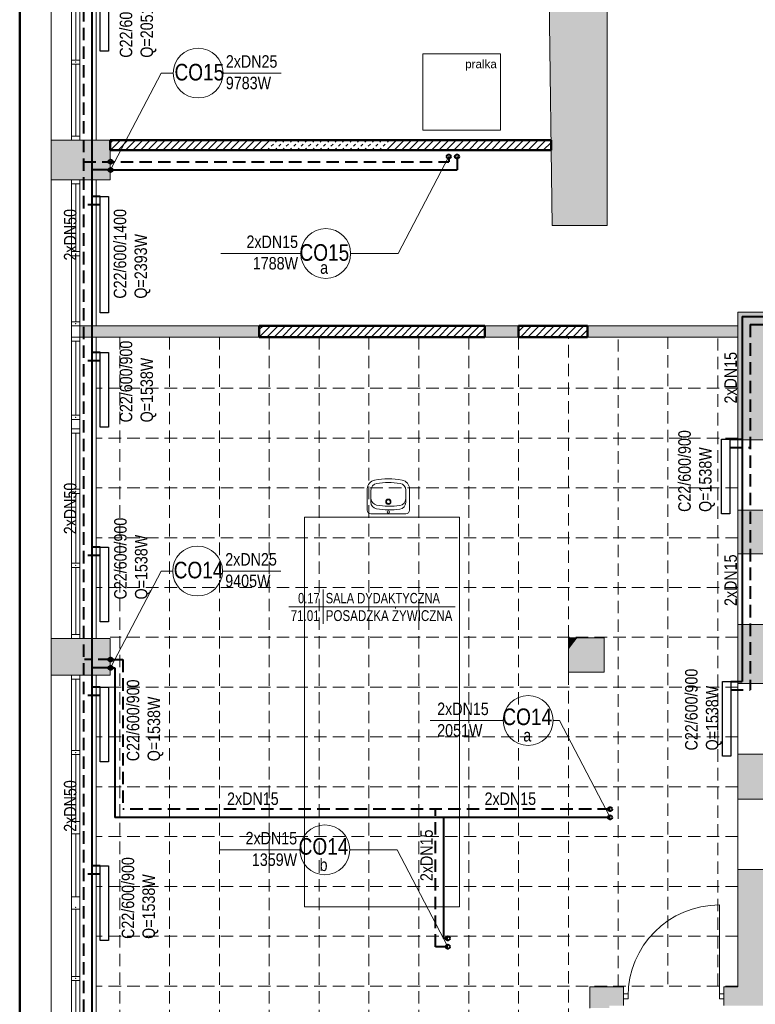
# Model space of a CAD drawing. Header units: millimetres. Extents: x -23540 to 53212, y -37964 to 41185.
# Tile 10 of 203: x -17383 to -16497, y -31220 to -30035. Entities that reach past the tile are written whole.
import ezdxf
from ezdxf.enums import TextEntityAlignment as Align

# ---------------------------------------------------------------- set-up
doc = ezdxf.new("R2010")
doc.units = ezdxf.units.MM
for name, pattern in [('0.5_0.5', [1, 0.5, -0.5]), ('DASHED', [0.75, 0.5, -0.25]), ('DASHEDX2', [1.5, 1, -0.5])]:
    doc.linetypes.add(name, pattern=pattern)
doc.layers.get('0').update_dxf_attribs({"lineweight": 18})
for name, color, linetype, lineweight in [('BA_met', 7, 'Continuous', 18), ('M_Ramki rysunków', 2, 'Continuous', 18), ('mm_CO_opisy', 5, 'Continuous', 9), ('mm_CO_rury', 84, 'Continuous', 40), ('mm_grzejniki', 30, 'Continuous', 30), ('PG_PRZERYWANE_ŚREDNIE', 1, 'DASHEDX2', 18), ('PG_WIDOKOWE_CIENKIE', 1, 'Continuous', 18), ('PG_ŚCIANY_DZIAŁOWE', 3, 'Continuous', 18)]:
    doc.layers.add(name, color=color, linetype=linetype, lineweight=lineweight)
doc.styles.add('ROMANS', font='bikromsw.shx', dxfattribs={"width": 0.8})
doc.styles.get("Standard").update_dxf_attribs({"font": 'arial.ttf'})

# ---------------------------------------------------------------- blocks, each defined once
blk = doc.blocks.new('bikmet')
blk.add_line((0, 1.65), (0, -1.65))
at = {"style": 'ROMANS', "width": 0.8}
blk.add_attdef('NRPOM', text='', height=1, dxfattribs=at).set_placement((-0.333, 0.333), align=Align.RIGHT)
blk.add_attdef('NWAPOM', (0.25, 0.333), '', height=1, dxfattribs=at)
blk.add_attdef('RAREA', text='', height=1.042, dxfattribs=at).set_placement((-0.333, -0.333), align=Align.TOP_RIGHT)
blk.add_attdef('PODLOGA', text='', height=1.042, dxfattribs=at).set_placement((0.25, -0.333), align=Align.TOP_LEFT)

msp = doc.modelspace()

# ---------------------------------------------------------------- hatches: boundary and pattern name
at = {"layer": 'PG_ŚCIANY_DZIAŁOWE', "true_color": 0x636466, "transparency": 33554610}
h = msp.add_hatch(color=251, dxfattribs=at)
h.dxf.hatch_style = 1
h.paths.add_polyline_path([(-16675.8, -29772.2), (-15832.8, -29772.2), (-15832.8, -29870.7), (-15816.3, -29870.7), (-15816.3, -29754.7), (-16779.3, -29754.7), (-16779.3, -29772.2), (-16748.8, -29772.2), (-16741.8, -30282.2), (-16675.8, -30282.2)])
h = msp.add_hatch(color=251, dxfattribs=at)
h.dxf.hatch_style = 1
h.paths.add_polyline_path([(-17273.8, -30179.7), (-17344.8, -30179.7), (-17344.8, -30227.2), (-17290.8, -30227.2), (-17273.8, -30227.2)])
h = msp.add_hatch(color=251, dxfattribs=at)
h.dxf.hatch_style = 1
h.paths.add_polyline_path([(-16518.3, -30386.7), (-16518.3, -30540.2), (-16471.3, -30540.2), (-16471.3, -30475.2), (-16471.3, -30433.7), (-16358.8, -30433.7), (-16358.8, -30386.7)])
h = msp.add_hatch(color=251, dxfattribs=at)
h.dxf.hatch_style = 1
h.paths.add_polyline_path([(-17094.3, -30403.2), (-17310.3, -30403.2), (-17310.3, -30416.7), (-17094.3, -30416.7)])
h = msp.add_hatch(color=251, dxfattribs=at)
h.dxf.hatch_style = 1
h.paths.add_polyline_path([(-16782.3, -30403.2), (-16822.8, -30403.2), (-16822.8, -30416.7), (-16782.3, -30416.7)])
h = msp.add_hatch(color=251, dxfattribs=at)
h.dxf.hatch_style = 1
h.paths.add_polyline_path([(-16518.3, -30403.2), (-16699.3, -30403.2), (-16699.3, -30416.7), (-16518.3, -30416.7)])
h = msp.add_hatch(color=251, dxfattribs=at)
h.dxf.hatch_style = 1
h.paths.add_polyline_path([(-16471.3, -30625.2), (-16518.3, -30625.2), (-16518.3, -30677.7), (-16471.3, -30677.7)])
h = msp.add_hatch(color=251, dxfattribs=at)
h.dxf.hatch_style = 1
h.paths.add_polyline_path([(-16471.3, -30762.7), (-16518.3, -30762.7), (-16518.3, -30833.7), (-16471.3, -30833.7)])
h = msp.add_hatch(color=251, dxfattribs=at)
h.dxf.hatch_style = 1
h.paths.add_polyline_path([(-17273.8, -30779.7), (-17344.8, -30779.7), (-17344.8, -30823.7), (-17273.8, -30823.7)])
h = msp.add_hatch(color=251, dxfattribs=at)
h.dxf.hatch_style = 1
h.paths.add_polyline_path([(-16679.3, -30820.2), (-16679.3, -30778.7), (-16711.4, -30778.7), (-16722.3, -30793.1), (-16722.3, -30820.2)])
h = msp.add_hatch(color=251, dxfattribs=at)
h.dxf.hatch_style = 1
h.paths.add_polyline_path([(-16711.4, -30778.7), (-16722.3, -30778.7), (-16722.3, -30793.1)])
h = msp.add_hatch(color=251, dxfattribs=at)
h.dxf.hatch_style = 1
h.paths.add_polyline_path([(-16518.3, -30972.9), (-16471.3, -30972.9), (-16471.3, -30918.7), (-16518.3, -30918.7)])
h = msp.add_hatch(color=251, dxfattribs=at)
h.dxf.hatch_style = 1
h.paths.add_polyline_path([(-16656, -31221.7), (-16656, -31199.2), (-16696.3, -31199.2), (-16696.3, -31224.7), (-16672.8, -31224.7), (-16672.8, -31221.7)])
h.paths.add_polyline_path([(-16535, -31199.2), (-16535, -31221.7), (-16430.3, -31221.7), (-16428.3, -31221.7), (-16428.3, -31174.7), (-16471.3, -31174.7), (-16471.3, -31057.9), (-16518.3, -31057.9), (-16518.3, -31199.2)])

# ---------------------------------------------------------------- linework, layer by layer
at = {"color": 251, "true_color": 0x636466}
for p, q in [((-17344.8, -31740.2), (-17344.8, -29577.7)), ((-16741.8, -30282.2), (-16748.8, -29772.2)), ((-16675.8, -30282.2), (-16675.8, -29772.2)), ((-17320.3, -30179.7), (-17320.3, -29923.7)), ((-17310.3, -30179.7), (-17310.3, -29923.7)), ((-17315.3, -30083.1), (-17315.3, -29998.6)), ((-17310.3, -30083.1), (-17320.3, -30083.1)), ((-17310.3, -30088.1), (-17320.3, -30088.1)), ((-17315.3, -30174.7), (-17315.3, -30088.1)), ((-17273.8, -30179.7), (-17344.8, -30179.7)), ((-17310.3, -30174.7), (-17320.3, -30174.7)), ((-17310.3, -30179.7), (-17320.3, -30179.7)), ((-17290.8, -30227.2), (-17344.8, -30227.2)), ((-17310.3, -30227.2), (-17320.3, -30227.2)), ((-17320.3, -30403.2), (-17320.3, -30227.2)), ((-17310.3, -30227.2), (-17310.3, -30403.2)), ((-17290.8, -30403.2), (-17290.8, -30227.2)), ((-17310.3, -30232.2), (-17320.3, -30232.2)), ((-17315.3, -30313.6), (-17315.3, -30232.2)), ((-16675.8, -30282.2), (-16741.8, -30282.2)), ((-17310.3, -30313.6), (-17320.3, -30313.6)), ((-17310.3, -30318.8), (-17320.3, -30318.8)), ((-17315.3, -30398.2), (-17315.3, -30318.8)), ((-16518.3, -31199.2), (-16518.3, -30386.7)), ((-15684.3, -30386.7), (-16518.3, -30386.7)), ((-17310.3, -30398.2), (-17320.3, -30398.2)), ((-17320.3, -30779.7), (-17320.3, -30403.2)), ((-17310.3, -30403.2), (-17320.3, -30403.2)), ((-17310.3, -30403.2), (-17320.3, -30403.2)), ((-17310.3, -30779.7), (-17310.3, -30403.2)), ((-16782.3, -30403.2), (-17310.3, -30403.2)), ((-16782.3, -30416.7), (-16782.3, -30403.2)), ((-16699.3, -30416.7), (-16699.3, -30403.2)), ((-16518.3, -30403.2), (-16699.3, -30403.2)), ((-16518.3, -30403.2), (-16675.8, -30403.2)), ((-17310.3, -30416.7), (-17320.3, -30416.7)), ((-16782.3, -30416.7), (-17310.3, -30416.7)), ((-17290.8, -30779.7), (-17290.8, -30416.7)), ((-16518.3, -30416.7), (-16699.3, -30416.7)), ((-17310.3, -30421.7), (-17320.3, -30421.7)), ((-17315.3, -30510.8), (-17315.3, -30421.7)), ((-17310.3, -30510.8), (-17320.3, -30510.8)), ((-17310.3, -30510.8), (-17320.3, -30510.8)), ((-17310.3, -30515.8), (-17320.3, -30515.8)), ((-17310.3, -30515.8), (-17320.3, -30515.8)), ((-17310.3, -30515.8), (-17320.3, -30515.8)), ((-17320.3, -30527.3), (-17310.3, -30527.3)), ((-17310.3, -30527.3), (-17320.3, -30527.3)), ((-17310.3, -30532.3), (-17320.3, -30532.3)), ((-17315.3, -30599.9), (-17315.3, -30532.3)), ((-16471.3, -30540.2), (-16518.3, -30540.2)), ((-17310.3, -30599.9), (-17320.3, -30599.9)), ((-17310.3, -30604.9), (-17320.3, -30604.9)), ((-17315.3, -30689.1), (-17315.3, -30604.9)), ((-16471.3, -30625.2), (-16518.3, -30625.2)), ((-16471.3, -30677.7), (-16518.3, -30677.7)), ((-17310.3, -30689.1), (-17320.3, -30689.1)), ((-17310.3, -30694.1), (-17320.3, -30694.1)), ((-17315.3, -30774.7), (-17315.3, -30694.1)), ((-16471.3, -30762.7), (-16518.3, -30762.7)), ((-17310.3, -30774.7), (-17320.3, -30774.7)), ((-17273.8, -30779.7), (-17344.8, -30779.7)), ((-17310.3, -30779.7), (-17320.3, -30779.7)), ((-17273.8, -30823.7), (-17273.8, -30779.7)), ((-16722.3, -30820.2), (-16722.3, -30778.7)), ((-16679.3, -30778.7), (-16722.3, -30778.7)), ((-16679.3, -30820.2), (-16679.3, -30778.7)), ((-17273.8, -30823.7), (-17344.8, -30823.7)), ((-17320.3, -31377.7), (-17320.3, -30823.7)), ((-17310.3, -30823.7), (-17320.3, -30823.7)), ((-17310.3, -31377.7), (-17310.3, -30823.7)), ((-17290.8, -30823.7), (-17290.8, -31377.7)), ((-16679.3, -30820.2), (-16722.3, -30820.2)), ((-17310.3, -30828.7), (-17320.3, -30828.7)), ((-17315.3, -30914.4), (-17315.3, -30828.7)), ((-16471.3, -30833.7), (-16518.3, -30833.7)), ((-17310.3, -30914.4), (-17320.3, -30914.4)), ((-16471.3, -30918.7), (-16518.3, -30918.7)), ((-17310.3, -30919.4), (-17320.3, -30919.4)), ((-17315.3, -31000), (-17315.3, -30919.4)), ((-16471.3, -30972.9), (-16518.3, -30972.9)), ((-17310.3, -31000), (-17320.3, -31000)), ((-17310.3, -31015), (-17320.3, -31015)), ((-17315.3, -31090.7), (-17315.3, -31015)), ((-16471.3, -31057.9), (-16518.3, -31057.9)), ((-17310.3, -31090.7), (-17320.3, -31090.7)), ((-17310.3, -31105.7), (-17320.3, -31105.7)), ((-17315.3, -31186.4), (-17315.3, -31105.7)), ((-17310.3, -31186.4), (-17320.3, -31186.4)), ((-17310.3, -31191.4), (-17320.3, -31191.4)), ((-17315.3, -31277), (-17315.3, -31191.4)), ((-16656, -31199.2), (-16696.3, -31199.2)), ((-16696.3, -31199.2), (-16696.3, -31224.7)), ((-16656, -31221.7), (-16656, -31199.2)), ((-16656, -31218.4), (-16656, -31202.4)), ((-16518.3, -31199.2), (-16535, -31199.2)), ((-16535, -31221.7), (-16535, -31199.2)), ((-16535, -31218.4), (-16535, -31202.4)), ((-16650.5, -31207.4), (-16656, -31207.4)), ((-16656, -31207.4), (-16656, -31213.4)), ((-16656, -31213.4), (-16650.5, -31213.4)), ((-16650.5, -31213.4), (-16650.5, -31207.4)), ((-16535, -31207.4), (-16540.5, -31207.4)), ((-16540.5, -31207.4), (-16540.5, -31213.4)), ((-16540.5, -31213.4), (-16535, -31213.4)), ((-16535, -31213.4), (-16535, -31207.4))]:
    msp.add_line(p, q, dxfattribs=at)
at = {"color": 251, "lineweight": 20, "true_color": 0x636466}
for p, q in [((-17290.8, -29612.2), (-17290.8, -30179.7)), ((-17273.8, -30227.2), (-17273.8, -30179.7)), ((-17273.8, -30179.7), (-16743.2, -30179.7)), ((-17273.8, -30191.7), (-17273.8, -30179.7)), ((-16743.2, -30179.7), (-16743, -30191.7)), ((-16743, -30191.7), (-17273.8, -30191.7)), ((-17273.8, -30227.2), (-17290.8, -30227.2)), ((-17094.3, -30416.7), (-17094.3, -30403.2)), ((-16822.8, -30416.7), (-16822.8, -30403.2)), ((-16822.8, -30403.2), (-16822.8, -30413.2))]:
    msp.add_line(p, q, dxfattribs=at)
at = {"color": 251, "true_color": 0x636466, "extrusion": (0, 0, -1)}
msp.add_line((-16540.5, -31210.4), (-16540.5, -31100.4), dxfattribs=at)
at = {"color": 251, "true_color": 0x636466}
msp.add_arc((-16540.5, -31210.4), 110, 90, 180, dxfattribs=at)
for p in [(-17315.3, -30085.6), (-17315.3, -30085.6), (-17315.3, -30321.3), (-17315.3, -30400.7), (-17315.3, -30513.3), (-17315.3, -30513.3), (-17315.3, -30602.4), (-17315.3, -30602.4), (-17315.3, -30691.6), (-17315.3, -30691.6), (-17315.3, -30916.9), (-17315.3, -30916.9), (-17315.3, -30916.9), (-17315.3, -30916.9), (-17315.3, -31007.5), (-17315.3, -31007.5), (-17315.3, -31007.5), (-17315.3, -31007.5), (-17315.3, -31103.2), (-17315.3, -31103.2), (-17315.3, -31103.2), (-17315.3, -31103.2), (-17315.3, -31188.9), (-17315.3, -31188.9), (-17315.3, -31188.9), (-17315.3, -31188.9)]:
    msp.add_point(p, dxfattribs=at)
at = {"layer": 'BA_met', "color": 251, "true_color": 0x636466}
msp.add_line((-17058.9, -30741.4), (-16858.7, -30741.4), dxfattribs=at)
at = {"layer": 'M_Ramki rysunków', "color": 18, "lineweight": 50, "true_color": 0x000000}
msp.add_line((-17382.7, -32853.2), (-17382.7, -28753.2), dxfattribs=at)
at = {"layer": 'mm_CO_opisy'}
for p, q in [((-17212.4, -30098.8), (-17273.4, -30215.5)), ((-17197.9, -30098.8), (-17212.4, -30098.8)), ((-17137.9, -30098.8), (-17067.9, -30098.8)), ((-16927.3, -30316), (-16866.3, -30199.3)), ((-17044.4, -30316), (-17140.7, -30316)), ((-16984.4, -30316), (-16927.3, -30316)), ((-17212.4, -30698.4), (-17273.4, -30815)), ((-17198.6, -30698.4), (-17212.4, -30698.4)), ((-17138.6, -30698.4), (-17068.6, -30698.4)), ((-16888.5, -30878.4), (-16800.6, -30878.4)), ((-16740.6, -30878.4), (-16733.1, -30878.4)), ((-16733.1, -30878.4), (-16672.1, -30995)), ((-17045.5, -31034.1), (-17141.7, -31034.1)), ((-16985.5, -31034.1), (-16928.4, -31034.1)), ((-16928.4, -31034.1), (-16867.4, -31150.7))]:
    msp.add_line(p, q, dxfattribs=at)
for centre in [(-17167.9, -30098.8), (-17014.4, -30316), (-17168.6, -30698.4), (-16770.6, -30878.4), (-17015.5, -31034.1)]:
    msp.add_circle(centre, 30, dxfattribs=at)
at = {"layer": 'mm_CO_rury', "linetype": 'DASHED', "ltscale": 30}
for p, q in [((-17306.1, -29594.2), (-17306.1, -32010.9)), ((-17306.1, -30205.5), (-16866.3, -30205.5)), ((-16866.3, -30199.3), (-16866.3, -30205.5)), ((-17285.8, -30257.4), (-17306.1, -30257.4)), ((-16503.3, -30401.7), (-15633.3, -30401.7)), ((-16503.3, -30401.7), (-16503.3, -30841.4)), ((-17285.8, -30445.3), (-17306.1, -30445.3)), ((-16528.1, -30549.7), (-16503.3, -30549.7)), ((-17285.8, -30679.7), (-17306.1, -30679.7)), ((-17273.4, -30805), (-17304.8, -30805)), ((-17273.4, -30805), (-17258.4, -30805)), ((-17258.4, -30805), (-17258.4, -30985)), ((-16526.9, -30841.4), (-16503.3, -30841.4)), ((-17285.8, -30848.2), (-17306.1, -30848.2)), ((-16672.1, -30985), (-17258.4, -30985)), ((-16882.4, -31150.7), (-16882.4, -30985)), ((-17285.8, -31063.3), (-17306.1, -31063.3)), ((-16867.4, -31150.7), (-16882.4, -31150.7))]:
    msp.add_line(p, q, dxfattribs=at)
at = {"layer": 'mm_CO_rury'}
for p, q in [((-17296.1, -29604.2), (-17296.1, -32000.9)), ((-16856.3, -30199.3), (-16856.3, -30215.5)), ((-17273.4, -30215.5), (-17296.1, -30215.5)), ((-17273.4, -30215.5), (-16856.3, -30215.5)), ((-17285.8, -30247.4), (-17296.1, -30247.4)), ((-16513.3, -30391.7), (-15623.3, -30391.7)), ((-16513.3, -30391.7), (-16513.3, -30831.4)), ((-17285.8, -30435.3), (-17296.1, -30435.3)), ((-16528.1, -30539.7), (-16513.3, -30539.7)), ((-17285.8, -30669.7), (-17296.1, -30669.7)), ((-17273.4, -30815), (-17296.1, -30815)), ((-17273.4, -30815), (-17268.4, -30815)), ((-17268.4, -30815), (-17268.4, -30995)), ((-16526.9, -30831.4), (-16513.3, -30831.4)), ((-17285.8, -30838.2), (-17296.1, -30838.2)), ((-16672.1, -30995), (-17268.4, -30995)), ((-16872.4, -31140.7), (-16872.4, -30995)), ((-17285.8, -31053.3), (-17296.1, -31053.3)), ((-16867.4, -31140.7), (-16872.4, -31140.7))]:
    msp.add_line(p, q, dxfattribs=at)
at = {"layer": 'mm_CO_rury', "linetype": 'DASHED', "ltscale": 30}
for centre in [(-17273.4, -30205.5), (-16866.3, -30199.3), (-16866.3, -30199.3), (-16856.3, -30199.3), (-16856.3, -30199.3), (-17273.4, -30215.5), (-17273.4, -30805), (-17273.4, -30815), (-16672.1, -30985), (-16672.1, -30995), (-16867.4, -31140.7), (-16867.4, -31150.7)]:
    msp.add_circle(centre, 2.5, dxfattribs=at)
at = {"layer": 'mm_grzejniki', "lineweight": 30}
for points in [[(-17285.8, -30072.4), (-17285.8, -30002.4), (-17275.8, -30002.4), (-17275.8, -30072.4)], [(-17285.8, -30387.4), (-17285.8, -30247.4), (-17275.8, -30247.4), (-17275.8, -30387.4)], [(-17285.8, -30525.3), (-17285.8, -30435.3), (-17275.8, -30435.3), (-17275.8, -30525.3)], [(-16538.1, -30629.7), (-16538.1, -30539.7), (-16528.1, -30539.7), (-16528.1, -30629.7)], [(-17285.8, -30759.7), (-17285.8, -30669.7), (-17275.8, -30669.7), (-17275.8, -30759.7)], [(-16536.9, -30921.4), (-16536.9, -30831.4), (-16526.9, -30831.4), (-16526.9, -30921.4)], [(-17285.8, -30928.2), (-17285.8, -30838.2), (-17275.8, -30838.2), (-17275.8, -30928.2)], [(-17285.8, -31143.3), (-17285.8, -31053.3), (-17275.8, -31053.3), (-17275.8, -31143.3)]]:
    msp.add_lwpolyline(points, close=True, dxfattribs=at)
at = {"layer": 'PG_PRZERYWANE_ŚREDNIE', "color": 251, "lineweight": 15, "ltscale": 15, "true_color": 0x636466}
for p, q in [((-17262.3, -30416.7), (-17262.3, -31378.2)), ((-17202.3, -30416.7), (-17202.3, -31378.2)), ((-17142.3, -30416.7), (-17142.3, -31378.2)), ((-17082.3, -30416.7), (-17082.3, -31378.2)), ((-17022.3, -30416.7), (-17022.3, -31378.2)), ((-16962.3, -30416.7), (-16962.3, -31378.2)), ((-16902.3, -30416.7), (-16902.3, -31378.2)), ((-16842.3, -30416.7), (-16842.3, -31378.2)), ((-16782.3, -30416.7), (-16782.3, -31378.2)), ((-16722.3, -30778.7), (-16722.3, -30416.7)), ((-16662.4, -31199.2), (-16662.4, -30419.5)), ((-16602.5, -31195.8), (-16602.5, -30416.2)), ((-16542.5, -31198), (-16542.5, -30418.3)), ((-16518.3, -30478.2), (-17290.8, -30478.2)), ((-16518.3, -30538.2), (-17290.8, -30538.2)), ((-16518.3, -30598.2), (-17290.8, -30598.2)), ((-16518.3, -30658.2), (-17290.8, -30658.2)), ((-16518.3, -30718.2), (-17290.8, -30718.2)), ((-16518.3, -30778.2), (-17273.8, -30778.2)), ((-16722.3, -30820.2), (-16722.3, -31378.2)), ((-16518.3, -30838.2), (-17290.8, -30838.2)), ((-16518.3, -30898.2), (-17290.8, -30898.2)), ((-16518.3, -30958.2), (-17290.8, -30958.2)), ((-16518.3, -31018.2), (-17290.8, -31018.2)), ((-16518.3, -31078.2), (-17290.8, -31078.2)), ((-16518.3, -31138.2), (-17290.8, -31138.2)), ((-16518.3, -31198.2), (-17290.8, -31198.2))]:
    msp.add_line(p, q, dxfattribs=at)
at = {"layer": 'PG_WIDOKOWE_CIENKIE', "color": 251, "lineweight": 13, "true_color": 0x636466}
for p, q in [((-16897.4, -30167.7), (-16897.4, -30075.8)), ((-16897.4, -30075.8), (-16803.9, -30075.8)), ((-16803.9, -30075.8), (-16803.9, -30167.7)), ((-16803.9, -30167.7), (-16897.4, -30167.7)), ((-17040, -31102.6), (-17040, -30633.4)), ((-17040, -30633.4), (-16853.5, -30633.4)), ((-16853.5, -30633.4), (-16853.5, -31102.6)), ((-16853.5, -31102.6), (-17040, -31102.6))]:
    msp.add_line(p, q, dxfattribs=at)
at = {"layer": 'PG_WIDOKOWE_CIENKIE', "color": 251, "lineweight": 50, "true_color": 0x636466}
for p, q in [((-17273.8, -30179.7), (-16743.2, -30179.7)), ((-17273.8, -30179.7), (-17273.8, -30191.7)), ((-16743.2, -30179.7), (-16743, -30191.7)), ((-17273.8, -30191.7), (-16743, -30191.7)), ((-17094.3, -30403.2), (-16822.8, -30403.2)), ((-17094.3, -30416.7), (-17094.3, -30403.2)), ((-16822.8, -30403.2), (-16822.8, -30416.7)), ((-16782.3, -30403.2), (-16699.3, -30403.2)), ((-16782.3, -30416.7), (-16782.3, -30403.2)), ((-16699.3, -30403.2), (-16699.3, -30416.7)), ((-16822.8, -30416.7), (-17094.3, -30416.7)), ((-16699.3, -30416.7), (-16782.3, -30416.7))]:
    msp.add_line(p, q, dxfattribs=at)
at = {"layer": 'PG_WIDOKOWE_CIENKIE', "color": 251, "linetype": 'Continuous', "lineweight": 18, "true_color": 0x636466}
for p, q in [((-17273.8, -30183.1), (-17270.4, -30179.7)), ((-17273.4, -30191.7), (-17261.4, -30179.7)), ((-17264.4, -30191.7), (-17252.4, -30179.7)), ((-17255.4, -30191.7), (-17243.4, -30179.7)), ((-17246.5, -30191.7), (-17234.5, -30179.7)), ((-17237.5, -30191.7), (-17225.5, -30179.7)), ((-17228.5, -30191.7), (-17216.5, -30179.7)), ((-17219.5, -30191.7), (-17207.5, -30179.7)), ((-17210.5, -30191.7), (-17198.5, -30179.7)), ((-17201.6, -30191.7), (-17189.6, -30179.7)), ((-17192.6, -30191.7), (-17180.6, -30179.7)), ((-17183.6, -30191.7), (-17171.6, -30179.7)), ((-17174.6, -30191.7), (-17162.6, -30179.7)), ((-17165.6, -30191.7), (-17153.6, -30179.7)), ((-17156.7, -30191.7), (-17144.7, -30179.7)), ((-17147.7, -30191.7), (-17135.7, -30179.7)), ((-17138.7, -30191.7), (-17126.7, -30179.7)), ((-17129.7, -30191.7), (-17117.7, -30179.7)), ((-17120.7, -30191.7), (-17108.7, -30179.7)), ((-17111.7, -30191.7), (-17099.7, -30179.7)), ((-17102.8, -30191.7), (-17090.8, -30179.7)), ((-17093.8, -30191.7), (-17081.8, -30179.7)), ((-16941.1, -30191.7), (-16929.1, -30179.7)), ((-16932.1, -30191.7), (-16920.1, -30179.7)), ((-16923.2, -30191.7), (-16911.2, -30179.7)), ((-16914.2, -30191.7), (-16902.2, -30179.7)), ((-16905.2, -30191.7), (-16893.2, -30179.7)), ((-16896.2, -30191.7), (-16884.2, -30179.7)), ((-16887.2, -30191.7), (-16875.2, -30179.7)), ((-16878.3, -30191.7), (-16866.3, -30179.7)), ((-16869.3, -30191.7), (-16857.3, -30179.7)), ((-16860.3, -30191.7), (-16848.3, -30179.7)), ((-16851.3, -30191.7), (-16839.3, -30179.7)), ((-16842.3, -30191.7), (-16830.3, -30179.7)), ((-16833.4, -30191.7), (-16821.4, -30179.7)), ((-16824.4, -30191.7), (-16812.4, -30179.7)), ((-16815.4, -30191.7), (-16803.4, -30179.7)), ((-16806.4, -30191.7), (-16794.4, -30179.7)), ((-16797.4, -30191.7), (-16785.4, -30179.7)), ((-16788.5, -30191.7), (-16776.5, -30179.7)), ((-16779.5, -30191.7), (-16767.5, -30179.7)), ((-16770.5, -30191.7), (-16758.5, -30179.7)), ((-16761.5, -30191.7), (-16749.5, -30179.7)), ((-16752.5, -30191.7), (-16743.2, -30182.3)), ((-16743.6, -30191.7), (-16743, -30191.2)), ((-17094.3, -30407.7), (-17089.8, -30403.2)), ((-17094.3, -30416.7), (-17080.8, -30403.2)), ((-17085.3, -30416.7), (-17071.8, -30403.2)), ((-17076.3, -30416.7), (-17062.8, -30403.2)), ((-17067.3, -30416.7), (-17053.8, -30403.2)), ((-17058.4, -30416.7), (-17044.9, -30403.2)), ((-17049.4, -30416.7), (-17035.9, -30403.2)), ((-17040.4, -30416.7), (-17026.9, -30403.2)), ((-17031.4, -30416.7), (-17017.9, -30403.2)), ((-17022.4, -30416.7), (-17008.9, -30403.2)), ((-17013.5, -30416.7), (-17000, -30403.2)), ((-17004.5, -30416.7), (-16991, -30403.2)), ((-16995.5, -30416.7), (-16982, -30403.2)), ((-16986.5, -30416.7), (-16973, -30403.2)), ((-16977.5, -30416.7), (-16964, -30403.2)), ((-16968.6, -30416.7), (-16955.1, -30403.2)), ((-16959.6, -30416.7), (-16946.1, -30403.2)), ((-16950.6, -30416.7), (-16937.1, -30403.2)), ((-16941.6, -30416.7), (-16928.1, -30403.2)), ((-16932.6, -30416.7), (-16919.1, -30403.2)), ((-16923.7, -30416.7), (-16910.2, -30403.2)), ((-16914.7, -30416.7), (-16901.2, -30403.2)), ((-16905.7, -30416.7), (-16892.2, -30403.2)), ((-16896.7, -30416.7), (-16883.2, -30403.2)), ((-16887.7, -30416.7), (-16874.2, -30403.2)), ((-16878.8, -30416.7), (-16865.3, -30403.2)), ((-16869.8, -30416.7), (-16856.3, -30403.2)), ((-16860.8, -30416.7), (-16847.3, -30403.2)), ((-16851.8, -30416.7), (-16838.3, -30403.2)), ((-16842.8, -30416.7), (-16829.3, -30403.2)), ((-16833.9, -30416.7), (-16822.8, -30405.6)), ((-16782.3, -30410), (-16775.5, -30403.2)), ((-16780, -30416.7), (-16766.5, -30403.2)), ((-16771, -30416.7), (-16757.5, -30403.2)), ((-16762, -30416.7), (-16748.5, -30403.2)), ((-16753, -30416.7), (-16739.5, -30403.2)), ((-16744.1, -30416.7), (-16730.6, -30403.2)), ((-16735.1, -30416.7), (-16721.6, -30403.2)), ((-16726.1, -30416.7), (-16712.6, -30403.2)), ((-16717.1, -30416.7), (-16703.6, -30403.2)), ((-16708.1, -30416.7), (-16699.3, -30407.9)), ((-16824.9, -30416.7), (-16822.8, -30414.6))]:
    msp.add_line(p, q, dxfattribs=at)
at = {"layer": 'PG_WIDOKOWE_CIENKIE', "color": 251, "linetype": '0.5_0.5', "ltscale": 7, "true_color": 0x636466}
for p, q in [((-17084.8, -30191.7), (-17072.8, -30179.7)), ((-17075.8, -30191.7), (-17063.8, -30179.7)), ((-17066.8, -30191.7), (-17054.8, -30179.7)), ((-17057.9, -30191.7), (-17045.9, -30179.7)), ((-17048.9, -30191.7), (-17036.9, -30179.7)), ((-17039.9, -30191.7), (-17027.9, -30179.7)), ((-17030.9, -30191.7), (-17018.9, -30179.7)), ((-17021.9, -30191.7), (-17009.9, -30179.7)), ((-17013, -30191.7), (-17001, -30179.7)), ((-17004, -30191.7), (-16992, -30179.7)), ((-16995, -30191.7), (-16983, -30179.7)), ((-16986, -30191.7), (-16974, -30179.7)), ((-16977, -30191.7), (-16965, -30179.7)), ((-16968.1, -30191.7), (-16956.1, -30179.7)), ((-16959.1, -30191.7), (-16947.1, -30179.7)), ((-16950.1, -30191.7), (-16938.1, -30179.7))]:
    msp.add_line(p, q, dxfattribs=at)
at = {"layer": 'PG_WIDOKOWE_CIENKIE', "color": 251, "lineweight": 18, "true_color": 0x636466}
for p, q in [((-16964.4, -30599.5), (-16964.4, -30624.9)), ((-16959.9, -30601), (-16959.9, -30610.4)), ((-16959.9, -30615.3), (-16959.9, -30609.9)), ((-16918.1, -30611.4), (-16918, -30601)), ((-16918.1, -30605), (-16918.1, -30607.7)), ((-16918.1, -30605.9), (-16918, -30605.9)), ((-16918.1, -30606.9), (-16918, -30606.9)), ((-16918.1, -30607.7), (-16918.1, -30607.7)), ((-16918.1, -30607.7), (-16918.1, -30607.7)), ((-16918.1, -30610.4), (-16918.1, -30610.4)), ((-16918.1, -30615.9), (-16918.1, -30610.6)), ((-16913.5, -30599.5), (-16913.5, -30624.9)), ((-16959.9, -30612.2), (-16959.8, -30612.2)), ((-16918.2, -30612.2), (-16918.1, -30612.2)), ((-16959.9, -30629.5), (-16918.1, -30629.5))]:
    msp.add_line(p, q, dxfattribs=at)
for centre, radius in [((-16939, -30614.9), 3.18), ((-16939, -30614.9), 2.27), ((-16939, -30627.2), 1.36)]:
    msp.add_circle(centre, radius, dxfattribs=at)
for centre, radius, start, end in [((-16953.5, -30599.5), 10.9, 100.2403, 180), ((-16951.7, -30601), 8.18, 99.1541, 180), ((-16939, -30680), 92.7, 79.7597, 100.2403), ((-16939, -30680), 88.2, 80.8459, 99.1541), ((-16926.2, -30601), 8.18, 0, 80.8459), ((-16924.4, -30599.5), 10.9, 0, 79.7597), ((-16951.8, -30615.4), 8.18, 179.1253, 259.9711), ((-16951.7, -30610.9), 8.18, 185.2076, 259.9711), ((-16937.8, -30532.1), 88.2, 259.9711, 278.2794), ((-16926.3, -30611.3), 8.18, 278.2794, 359.1253), ((-16926.3, -30615.8), 8.18, 278.2794, 359.1253), ((-16959.9, -30624.9), 4.55, 180, 270), ((-16937.8, -30536.6), 88.2, 259.9711, 278.2794), ((-16918.1, -30624.9), 4.55, 270, 0)]:
    msp.add_arc(centre, radius, start, end, dxfattribs=at)

# ---------------------------------------------------------------- block references
at = {"layer": 'BA_met', "color": 251, "true_color": 0x636466, "xscale": 12.5, "yscale": 12.5, "zscale": 12.5}
msp.add_blockref('bikmet', (-17017.5, -30741.4), dxfattribs=at).add_auto_attribs({'NRPOM': '0.17', 'NWAPOM': 'SALA DYDAKTYCZNA', 'RAREA': '71.01', 'PODLOGA': 'POSADZKA ŻYWICZNA'})

# ---------------------------------------------------------------- texts
at = {"color": 251, "true_color": 0x636466}
msp.add_text('pralka', height=10, dxfattribs=at).set_placement((-16846.5, -30092.9))
at = {"layer": 'mm_CO_opisy', "char_height": 15, "attachment_point": 1, "rotation": 90}
for s, width, gutter_width, heights, insert in [('{\\fArial Narrow|b0|i0|c238|p34;C22/600/1200\\PQ=2051W}', 136.218, 0, [73.1], (-17262.3, -30080.3)), ('{\\fArial Narrow|b0|i0|c238|p34;C22/600/1400\\PQ=2393W}', 136.218, 0, [73.1], (-17269.5, -30370.4)), ('{\\fArial Narrow|b0|i0|c238|p34;2xDN50}', 39.633, 1, [21.1], (-17329.5, -30324.5)), ('\\fArial Narrow|b0|i0|c238|p34;C22/600/900\\PQ=1538W\\P', 136.218, 0, [73.1], (-17262.3, -30519.4)), ('{\\fArial Narrow|b0|i0|c238|p34;2xDN15}', 39.633, 1, [21.1], (-16534.5, -30496.7)), ('\\fArial Narrow|b0|i0|c238|p34;C22/600/900\\PQ=1538W\\P', 136.218, 0, [73.1], (-16590, -30627.2)), ('{\\fArial Narrow|b0|i0|c238|p34;2xDN50}', 39.633, 1, [21.1], (-17329.5, -30654.1)), ('\\fArial Narrow|b0|i0|c238|p34;C22/600/900\\PQ=1538W\\P', 136.218, 0, [73.1], (-17269, -30732.6)), ('{\\fArial Narrow|b0|i0|c238|p34;2xDN15}', 39.633, 1, [21.1], (-16534.5, -30740.5)), ('\\fArial Narrow|b0|i0|c238|p34;C22/600/900\\PQ=1538W\\P', 136.218, 0, [73.1], (-16581.8, -30914.4)), ('\\fArial Narrow|b0|i0|c238|p34;C22/600/900\\PQ=1538W\\P', 136.218, 0, [73.1], (-17253.8, -30927.4)), ('{\\fArial Narrow|b0|i0|c238|p34;2xDN50}', 39.633, 1, [21.1], (-17329.5, -31012.3)), ('{\\fArial Narrow|b0|i0|c238|p34;2xDN15}', 39.633, 1, [21.1], (-16900.5, -31071.7)), ('\\fArial Narrow|b0|i0|c238|p34;C22/600/900\\PQ=1538W\\P', 136.218, 0, [73.1], (-17260, -31141.3))]:
    msp.add_mtext_dynamic_manual_height_columns(s, width=width, gutter_width=gutter_width, heights=heights, dxfattribs=dict(at, insert=insert))
at = {"layer": 'mm_CO_opisy'}
for s, width, heights, insert, char_height, attachment_point in [('{\\fArial Narrow|b0|i0|c238|p34;2xDN25}', 39.633, [21.1], (-17134.6, -30077.3), 15, 1), ('{\\fArial Narrow|b0|i0|c238|p34;CO15}', 32.112, [0], (-17196.4, -30087.7), 20, 1), ('{\\fArial Narrow|b0|i0|c238|p34;9783W}', 39.633, [21.1], (-17134.6, -30103.2), 15, 1), ('{\\fArial Narrow|b0|i0|c238|p34;2xDN15}', 39.633, [21.1], (-17047.7, -30294.4), 15, 3), ('{\\fArial Narrow|b0|i0|c238|p34;CO15}', 32.112, [0], (-16986.1, -30325.1), 20, 9), ('{\\fArial Narrow|b0|i0|c238|p34;1788W}', 39.633, [21.1], (-17047.7, -30320.3), 15, 3), ('{\\fArial Narrow|b0|i0|c238|p34;a}', 39.633, [21.1], (-17011.5, -30340.7), 15, 9), ('{\\fArial Narrow|b0|i0|c238|p34;2xDN25}', 39.633, [21.1], (-17135.3, -30676.8), 15, 1), ('{\\fArial Narrow|b0|i0|c238|p34;CO14}', 32.112, [0], (-17197.4, -30687.2), 20, 1), ('{\\fArial Narrow|b0|i0|c238|p34;9405W}', 39.633, [21.1], (-17135.3, -30702.7), 15, 1), ('{\\fArial Narrow|b0|i0|c238|p34;2xDN15}', 39.633, [21.1], (-16880.2, -30856.8), 15, 1), ('{\\fArial Narrow|b0|i0|c238|p34;CO14}', 32.112, [0], (-16741.9, -30863.9), 20, 3), ('{\\fArial Narrow|b0|i0|c238|p34;2051W}', 39.633, [21.1], (-16880.2, -30882.7), 15, 1), ('{\\fArial Narrow|b0|i0|c238|p34;a}', 39.633, [21.1], (-16767, -30903.8), 15, 9), ('{\\fArial Narrow|b0|i0|c238|p34;2xDN15}', 39.633, [21.1], (-17133.1, -30965), 15, 1), ('{\\fArial Narrow|b0|i0|c238|p34;2xDN15}', 39.633, [21.1], (-16823.2, -30965), 15, 1), ('{\\fArial Narrow|b0|i0|c238|p34;2xDN15}', 39.633, [21.1], (-17048.8, -31012.5), 15, 3), ('{\\fArial Narrow|b0|i0|c238|p34;CO14}', 32.112, [0], (-16987.1, -31019.9), 20, 3), ('{\\fArial Narrow|b0|i0|c238|p34;1359W}', 39.633, [21.1], (-17048.8, -31038.4), 15, 3), ('{\\fArial Narrow|b0|i0|c238|p34;b}', 39.633, [21.1], (-17012.2, -31059.8), 15, 9)]:
    msp.add_mtext_dynamic_manual_height_columns(s, width=width, gutter_width=1, heights=heights, dxfattribs=dict(at, insert=insert, char_height=char_height, attachment_point=attachment_point))

doc.saveas('drawing.dxf')
